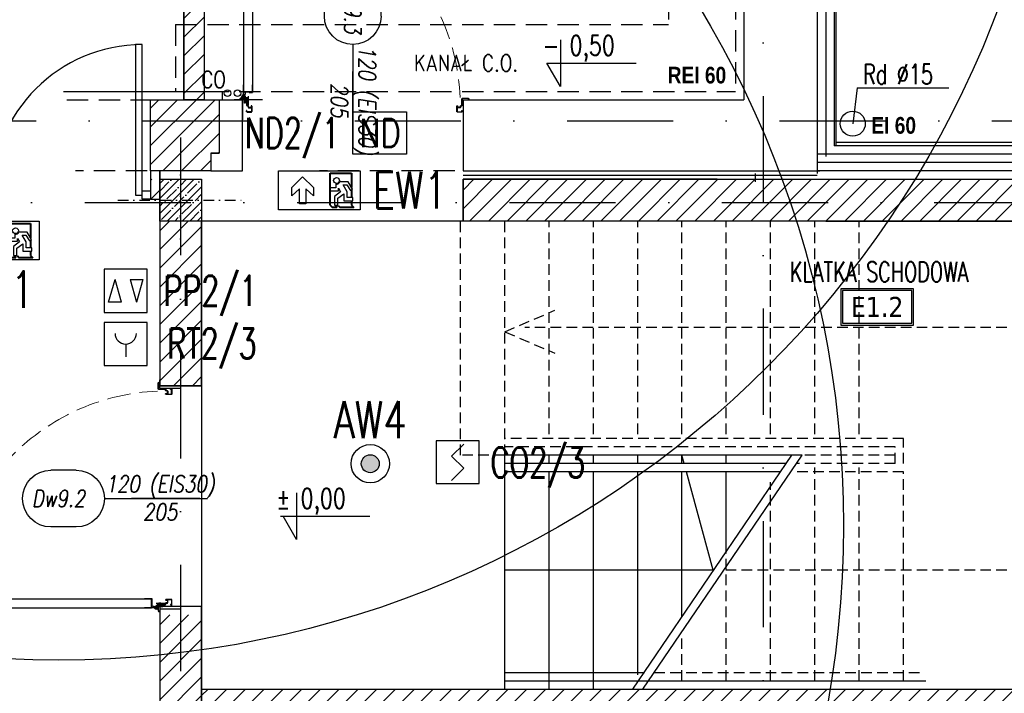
# Model space of a CAD drawing. Header units: millimetres. Extents: x 42924 to 92944, y -369470 to -179866.
# Tile 168 of 256: x 61566 to 62155, y -184671 to -184268. Entities that reach past the tile are written whole.
import ezdxf
from ezdxf.enums import TextEntityAlignment as Align

# ---------------------------------------------------------------- set-up
doc = ezdxf.new("R2010")
doc.units = ezdxf.units.MM
for name, pattern in [('CACHE', [9.525, 6.35, -3.175]), ('CENTER', [0.6, 0.375, -0.075, 0.075, -0.075]), ('DASHDOT', [25.4, 12.7, -6.35, 0, -6.35]), ('HIDDEN', [9.525, 6.35, -3.175]), ('Hidden Line', [391.222223, 282.222223, -109])]:
    doc.linetypes.add(name, pattern=pattern)
doc.layers.get('0').update_dxf_attribs({"color": 8})
for name, color, linetype in [('! WYPOSAŻENIE', 8, 'Continuous'), ('!! 0_ Istn-sciany', 8, 'Continuous'), ('!! 0_ Istn-widok', 8, 'Continuous'), ('!! 0_ Opis', 8, 'Continuous'), ('!! 0_Istn-armatura', 8, 'Continuous'), ('!! 0_Istn-cienka', 8, 'Continuous'), ('!! 0_Osie', 8, 'DASHDOT'), ('!! 1_ tynk zewn  - nowy', 8, 'Continuous'), ('!! 1_ widok', 8, 'Continuous'), ('!! 1_drzwi-linia', 8, 'Continuous'), ('!! 1_Hatch dach', 8, 'Continuous'), ('!! 1_hatch projektowane ściany', 8, 'Continuous'), ('!! 1_OPIS POM NOWE', 123, 'Continuous'), ('!! 1_PROJ przerywana', 8, 'CACHE'), ('!! 1_PROJ Sciany', 8, 'Continuous'), ('!! 1_PROJ TERMOIZOL', 8, 'Continuous'), ('!! 1_PROJ widok', 8, 'Continuous'), ('!! 1_PROJ ŻELBET', 8, 'Continuous'), ('!! 2_ remont Ocieplenie', 8, 'ZIGZAG'), ('!! 2_drzwi opis', 8, 'Continuous'), ('0-osie-liniA', 8, 'DASHDOT'), ('E1', 2, 'Continuous'), ('E2', 2, 'Continuous'), ('E_0', 4, 'Continuous'), ('E_AW', 1, 'Continuous'), ('E_SAP', 2, 'Continuous'), ('E_SAP_WYK', 2, 'Continuous'), ('E_SSP', 2, 'Continuous')]:
    doc.layers.add(name, color=color, linetype=linetype)
doc.layers.add('E_SAP_ZASIĘG', color=150, linetype='Continuous', plot=False)
doc.styles.add('50', font='ROMANS.shx', dxfattribs={"width": 0.8, "height": 10})
doc.styles.add('ARCHETYP', font='romans.shx', dxfattribs={"height": 15})
doc.styles.add('ARIAL', font='tahoma.ttf')
doc.styles.add('ELE1', font='romans.shx', dxfattribs={"width": 0.8, "height": 18})
doc.styles.add('SIMPLEX', font='simplex.shx', dxfattribs={"width": 0.77})
doc.styles.add('STYLE7', font='ARIALNB.TTF')
doc.styles.add('TXT', font='simplex.shx')
doc.linetypes.add('BATTING', pattern='A,0.00254,-2.54,[134,ltypeshp.shx,S=2.54,R=0,X=-2.54,Y=0],-5.08,[134,ltypeshp.shx,S=2.54,R=180,X=2.54,Y=0],-2.54', length=10.16254)
doc.linetypes.add('ZIGZAG', pattern='A,0.00254,-5.08,[131,ltypeshp.shx,S=5.08,R=0,X=-5.08,Y=0],-10.16,[131,ltypeshp.shx,S=5.08,R=180,X=5.08,Y=0],-5.08', length=20.32254)
pattern_1 = [(45, (0, 13698.2005), (-5.61266008, 5.61266008), [])]
pattern_2 = [(45, (2e-11, 13686.7005), (-5.61266008, 5.61266008), [])]

# ---------------------------------------------------------------- blocks, each defined once
blk = doc.blocks.new('A$C14D806DD')
at = {"layer": 'E_AW'}
h = blk.add_hatch(color=256, dxfattribs=at)
h.dxf.hatch_style = 1
h.paths.add_polyline_path([(5.36, 0, 1), (-5.36, 0, 1)])
at = {"layer": 'E_AW', "ltscale": 5}
for radius in [11.49, 5.36]:
    blk.add_circle((0, 0), radius, dxfattribs=at)
blk = doc.blocks.new('A$C407E493E')
at = {"layer": 'E_AW', "lineweight": 40}
for p, q in [((1.41, 30.87), (1.41, 43.67)), ((1.41, 43.67), (9.98, 43.67)), ((11.36, 43.67), (16, 43.67)), ((18.03, 43.67), (20.58, 43.67)), ((20.58, 43.67), (21.93, 45.03)), ((21.93, 45.03), (21.93, 36.86)), ((20.9, 35.83), (21.93, 36.86)), ((20.58, 30.87), (1.41, 30.87)), ((20.58, 30.87), (21.93, 32.22)), ((20.9, 33.91), (21.93, 34.94)), ((21.93, 34.94), (21.93, 32.22))]:
    blk.add_line(p, q, dxfattribs=at)
at = {"layer": 'E_AW'}
for p, q in [((10.96, 44.27), (6.58, 41.6)), ((6.58, 41.6), (6.58, 36.72)), ((8.36, 40.78), (11.83, 42.96)), ((11.83, 42.96), (10.96, 44.27)), ((18.03, 44.43), (16, 44.43)), ((16, 44.43), (16, 41.02)), ((18.03, 38.97), (18.03, 44.43)), ((12.5, 41.02), (8.36, 38.75)), ((8.36, 38.75), (8.36, 40.78)), ((10.37, 35.88), (12.53, 37.05)), ((11.98, 35.88), (10.37, 35.88)), ((11.98, 30.87), (11.98, 35.88)), ((16, 41.02), (12.5, 41.02)), ((12.53, 37.05), (15.28, 33.58)), ((16.29, 35.51), (13.7, 38.98)), ((13.7, 38.98), (18.03, 38.97)), ((20.58, 35.51), (16.29, 35.51)), ((20.58, 33.58), (20.58, 35.51)), ((20.9, 33.91), (20.9, 35.83)), ((7.93, 34.3), (10.21, 34.29)), ((10.21, 34.29), (10.21, 30.87)), ((10.21, 30.87), (11.98, 30.87)), ((15.28, 33.58), (20.58, 33.58)), ((3.54, 14.43), (9.91, 20.95)), ((9.91, 20.95), (14.98, 20.95)), ((14.98, 20.95), (10.84, 16.24)), ((9.91, 7.91), (3.54, 14.43)), ((10.84, 16.24), (19.84, 16.24)), ((19.84, 12.62), (10.84, 12.62)), ((10.84, 12.62), (14.98, 7.91)), ((19.84, 16.24), (19.84, 12.62)), ((14.98, 7.91), (9.91, 7.91))]:
    blk.add_line(p, q, dxfattribs=at)
blk.add_lwpolyline([(0, 0), (0, 48.82), (23.29, 48.82), (23.29, 0)], close=True, dxfattribs=at)
blk.add_circle((5.81, 34.7), 1.75, dxfattribs=at)
blk.add_arc((5.81, 34.7), 2.16, 349.40031, 69.13959, dxfattribs=at)
blk = doc.blocks.new('A$C2136e6ae')
at = {"layer": 'E2', "linetype": 'Continuous'}
blk.add_lwpolyline([(0, 25.45), (32.05, 25.45), (32.05, 0), (0, 0)], close=True, dxfattribs=at)
at = {"layer": 'E2', "linetype": 'Continuous', "style": 'ELE1', "width": 0.8}
blk.add_text('ND', height=16.875, dxfattribs=at).set_placement((16.21, 12.72), align=Align.MIDDLE_CENTER)
blk = doc.blocks.new('A$C350277A9')
at = {"layer": 'E_SAP'}
blk.add_line((12.82, 12.8), (12.82, 5.12), dxfattribs=at)
blk.add_lwpolyline([(0, 0), (25.62, 0), (25.62, 25.6), (0, 25.6)], close=True, dxfattribs=at)
blk.add_arc((12.82, 19.2), 6.4, 180, 0, dxfattribs=at)
blk = doc.blocks.new('A$C12A20FE5')
at = {"layer": 'E1'}
for p, q in [((3.05, 7.31), (7.63, 23.41)), ((12.21, 7.31), (7.63, 23.41)), ((18.32, 23.41), (27.48, 23.41)), ((18.32, 23.41), (22.9, 7.31)), ((27.48, 23.41), (22.9, 7.31)), ((12.21, 7.31), (3.05, 7.31))]:
    blk.add_line(p, q, dxfattribs=at)
at = {"layer": 'E_SAP'}
blk.add_lwpolyline([(0, 0), (30.53, 0), (30.53, 30.72), (0, 30.72)], close=True, dxfattribs=at)
blk = doc.blocks.new('słup 25 x 25')
at = {"layer": '!! 1_Hatch dach'}
h = blk.add_hatch(dxfattribs=at)
h.set_pattern_fill('ANSI35', color=256)
h.set_pattern_definition([(45, (-64242.072, 198338.2015), (-4.49012806, 4.49012806), []), (45, (-64237.5816, 198338.2015), (-4.49012806, 4.49012806), [7.9375, -1.5875, 0, -1.5875])])
h.paths.add_polyline_path([(-12.5, 12.5), (12.5, 12.5), (12.5, -12.5), (-12.5, -12.5)])
at = {"layer": '!! 1_PROJ ŻELBET'}
blk.add_lwpolyline([(-12.5, 12.5), (12.5, 12.5), (12.5, -12.5), (-12.5, -12.5)], close=True, dxfattribs=at)
at = {"layer": '0-osie-liniA', "ltscale": 0.5}
for points in [[(0, 37.5), (0, -37.5)], [(-37.5, 0), (37.5, 0)]]:
    blk.add_lwpolyline(points, dxfattribs=at)
blk = doc.blocks.new('BLOK OSI')
at = {"layer": '0-osie-liniA', "ltscale": 5}
for points in [[(53191.21, -193626.89), (53191.21, -199860.82)], [(48625.51, -198090.09), (53810.61, -198090.09)], [(52842.71, -198101.59), (52842.71, -199860.82)], [(52022.72, -198139.09), (55017, -198139.09)]]:
    blk.add_lwpolyline(points, dxfattribs=at)
blk = doc.blocks.new('drzwi dwuskrzydłowe')
for points in [[(68481.18, -214206.57), (68481.18, -214296.57), (68477.18, -214296.57), (68477.18, -214206.57)], [(68653.18, -214206.57), (68653.18, -214296.57), (68657.18, -214296.57), (68657.18, -214206.57)], [(68477.18, -214294.07), (68472.18, -214294.07), (68472.18, -214299.07), (68477.18, -214299.07)], [(68657.18, -214294.07), (68662.18, -214294.07), (68662.18, -214299.07), (68657.18, -214299.07)]]:
    blk.add_lwpolyline(points, close=True)
for centre, start, end in [((68477.18, -214296.57), 0, 90), ((68657.18, -214296.57), 90, 180)]:
    blk.add_arc(centre, 90, start, end)
blk = doc.blocks.new('1_ok-opis')
blk.add_line((0, 111.61), (0, 50))
for points in [[(-17, 128.61), (-17, 143.61)], [(17, 128.61), (17, 143.61)]]:
    blk.add_lwpolyline(points)
for centre, start, end in [((0, 143.61), 0, 180), ((0, 128.61), 180, 0)]:
    blk.add_arc(centre, 17, start, end)
at = {"style": 'ARCHETYP'}
for tag, height, rotation, p in [('NR', 12, 90, (0, 136.9)), ('NR', 12, 270, (0, 136.9)), ('SZEROKOŚĆ', 10, 90, (-8, 78.29)), ('WYSOKOŚĆ', 10, 270, (-8, 78.29)), ('WYSOKOŚĆ', 10, 90, (8, 78.29)), ('SZEROKOŚĆ', 10, 270, (8, 78.29))]:
    blk.add_attdef(tag, text='', height=height, rotation=rotation, dxfattribs=at).set_placement(p, align=Align.MIDDLE)
blk = doc.blocks.new('zaw-dr-90-p')
at = {"color": 2, "linetype": 'CENTER', "ltscale": 0.2}
for p, q in [((12, 0), (-12, 0)), ((0, 12), (0, -12)), ((24.5, 24), (31, 24)), ((24.5, 19), (31, 19))]:
    blk.add_line(p, q, dxfattribs=at)
at = {"ltscale": 0.2}
for p, q in [((10, 12), (6.5, 12)), ((10, 0), (10, 6.5))]:
    blk.add_line(p, q, dxfattribs=at)
blk.add_lwpolyline([(0, 6.5), (23.5, 6.5, 0.414214), (28, 11), (28, 31), (24.5, 31), (24.5, 11, -0.414214), (23.5, 10), (0, 10, 4.561698), (7.6, 6.5), (4.9, 4.2)], format="xyb", dxfattribs=at)
blk.add_lwpolyline([(-0.2, -0.2), (-2.5, -0.2), (-2.5, 0.2), (-0.2, 0.2), (-0.2, 2.5), (0.2, 2.5), (0.2, 0.2), (2.8, 0.2), (2.8, -0.2), (0.2, -0.2), (0.2, -2.8), (-0.2, -2.8)], close=True)
blk.add_lwpolyline([(10, 10), (10, 39), (6.5, 39), (6.5, 10)], dxfattribs=at)
blk.add_circle((0, 0), 6.5, dxfattribs=at)
blk = doc.blocks.new('DRZWI 120')
for p, q in [((61730.6, -195070.09), (61730.6, -195069.59)), ((61736.33, -195070.29), (61737.2, -195070.29)), ((61736.46, -195070.29), (61737.2, -195070.29)), ((61736.96, -195070.29), (61737.2, -195070.29)), ((61742.11, -195195.54), (61746.61, -195195.54)), ((61868.8, -195195.53), (61742.41, -195195.54)), ((61742.41, -195200.94), (61742.41, -195195.54)), ((61868.5, -195200.93), (61868.5, -195195.53)), ((61730.6, -195199.09), (61730.6, -195199.59)), ((61739.76, -195198.09), (61734.36, -195198.09)), ((61738.56, -195199.69), (61738.56, -195198.49)), ((61738.56, -195199.69), (61739.66, -195199.69)), ((61740.81, -195199.94), (61740.81, -195200.84)), ((61741.81, -195199.94), (61740.81, -195199.94)), ((61740.91, -195200.94), (61746.61, -195200.94)), ((61742.01, -195197.64), (61742.01, -195195.64)), ((61742.31, -195197.64), (61742.01, -195197.64)), ((61742.31, -195197.64), (61742.31, -195199.44)), ((61870, -195200.93), (61742.41, -195200.94)), ((61868.9, -195199.74), (61868.9, -195195.63)), ((61868.9, -195199.74), (61868.9, -195195.85)), ((61870.1, -195199.74), (61870.1, -195200.83))]:
    blk.add_line(p, q)
at = {"lineweight": 30}
for points in [[(61737.57, -195069.59), (61737.57, -195064.59)], [(61737.57, -195069.59), (61725.57, -195069.59)], [(61737.57, -195201.59), (61725.57, -195201.59)], [(61737.57, -195201.59), (61737.57, -195206.59)]]:
    blk.add_lwpolyline(points, dxfattribs=at)
at = {"ltscale": 0.2}
for points in [[(61736.4, -195070.11), (61734.22, -195070.11, 0.414214), (61733.88, -195070.45), (61733.88, -195070.9, -0.414214), (61733.72, -195071.06), (61733.12, -195071.06, 0.414214), (61732.78, -195071.4), (61732.78, -195072.58, 0.414214), (61733.12, -195072.92), (61733.79, -195072.92, -1), (61733.79, -195073.11), (61730.6, -195073.11, -0.414214), (61730.44, -195072.95), (61730.44, -195070.43, -0.414214), (61730.6, -195070.27), (61731.16, -195070.27), (61731.16, -195070.09), (61730.6, -195070.09, 0.414214), (61730.26, -195070.43), (61730.26, -195072.95, 0.414214), (61730.6, -195073.29), (61733.79, -195073.29, 1), (61733.79, -195072.74), (61733.12, -195072.74, -0.414214), (61732.96, -195072.58), (61732.96, -195071.4, -0.414214), (61733.12, -195071.24), (61733.72, -195071.24, 0.414214), (61734.06, -195070.9), (61734.06, -195070.45, -0.414214), (61734.22, -195070.29), (61736.28, -195070.29)], [(61736.15, -195070.29), (61738.12, -195070.29, 0.414214), (61738.46, -195069.95), (61738.46, -195066.43, 0.414214), (61738.12, -195066.09), (61737.56, -195066.09), (61737.56, -195066.27), (61738.12, -195066.27, -0.414214), (61738.28, -195066.43), (61738.28, -195068.89)], [(61738.28, -195068.89), (61738.28, -195069.95, -0.414214), (61738.12, -195070.11), (61736.15, -195070.11)], [(61738.28, -195199.94), (61738.28, -195199.23, 0.414214), (61738.12, -195199.07), (61734.22, -195199.07, -0.414214), (61733.88, -195198.73), (61733.88, -195198.28, 0.414214), (61733.72, -195198.12), (61733.12, -195198.12, -0.414214), (61732.78, -195197.78), (61732.78, -195196.6, -0.414214), (61733.12, -195196.26), (61733.79, -195196.26, 1), (61733.79, -195196.07), (61730.6, -195196.07, 0.414214), (61730.44, -195196.23), (61730.44, -195198.75, 0.414214), (61730.6, -195198.91), (61731.16, -195198.91), (61731.16, -195199.09), (61730.6, -195199.09, -0.414214), (61730.26, -195198.75), (61730.26, -195196.23, -0.414214), (61730.6, -195195.89), (61733.79, -195195.89, -1), (61733.79, -195196.44), (61733.12, -195196.44, 0.414214), (61732.96, -195196.6), (61732.96, -195197.78, 0.414214), (61733.12, -195197.94), (61733.72, -195197.94, -0.414214), (61734.06, -195198.28), (61734.06, -195198.73, 0.414214), (61734.22, -195198.89), (61738.12, -195198.89, -0.414214), (61738.46, -195199.23), (61738.46, -195202.75, -0.414214), (61738.12, -195203.09), (61737.56, -195203.09), (61737.56, -195202.91), (61738.12, -195202.91, 0.414214), (61738.28, -195202.75), (61738.28, -195200.29)]]:
    blk.add_lwpolyline(points, format="xyb", dxfattribs=at)
for points in [[(61713.6, -195135.59), (61754.47, -195135.59)], [(61738.28, -195200.29), (61738.28, -195200.54), (61738.46, -195200.54), (61738.46, -195199.54), (61738.28, -195199.54), (61738.28, -195199.94)], [(61870.1, -195199.74), (61868.9, -195199.74)]]:
    blk.add_lwpolyline(points)
blk.add_lwpolyline([(61737.46, -195199.07), (61737.46, -195198.89), (61736.06, -195198.89), (61736.06, -195199.07)], close=True)
at = {"linetype": 'Hidden Line', "lineweight": 9, "ltscale": 0.05}
blk.add_arc((61733.78, -195200.36), 129.12, 4.80054, 87.69442, dxfattribs=at)
for centre, radius, start, end in [((61742.11, -195195.64), 0.1, 90, 180), ((61868.8, -195195.63), 0.1, 0, 90), ((61739.66, -195199.59), 0.1, 270, 0), ((61740.91, -195200.84), 0.1, 180, 270), ((61741.81, -195199.44), 0.5, 270, 0), ((61870, -195200.83), 0.1, 270, 0)]:
    blk.add_arc(centre, radius, start, end)
at = {"xscale": 0.09999999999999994, "yscale": 0.09999999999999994, "zscale": 0.09999999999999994, "rotation": 90.00000000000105}
blk.add_blockref('zaw-dr-90-p', (61739.56, -195200.94), dxfattribs=at)
blk = doc.blocks.new('A$C1F0D7B79')
at = {"layer": 'E_SSP'}
for p, q in [((9.18, 16.42), (16.42, 23.66)), ((9.18, 16.42), (16.42, 9.18)), ((9.18, 1.94), (16.42, 9.18))]:
    blk.add_line(p, q, dxfattribs=at)
blk.add_lwpolyline([(0, 0), (25.6, 0), (25.6, 25.6), (0, 25.6)], close=True, dxfattribs=at)

msp = doc.modelspace()

# ---------------------------------------------------------------- hatches: boundary and pattern name
at = {"layer": '!! 1_hatch projektowane ściany'}
h = msp.add_hatch(dxfattribs=at)
h.set_pattern_fill('ANSI31', color=256, scale=2.5)
h.set_pattern_definition(pattern_1)
h.paths.add_polyline_path([(61676.56735, -184316.3878), (61664.56735, -184316.3878), (61664.56735, -184097.3878), (61676.56735, -184097.3878)])
h = msp.add_hatch(dxfattribs=at)
h.set_pattern_fill('ANSI31', color=256, scale=2.5)
h.set_pattern_definition(pattern_1)
h.paths.add_polyline_path([(61644.56965, -184358.84797), (61644.56735, -184316.3878), (61685.56735, -184316.3878), (61685.56735, -184348.3878), (61680.56735, -184348.3878), (61680.56965, -184358.84797)])
h = msp.add_hatch(dxfattribs=at)
h.set_pattern_fill('ANSI31', color=256, scale=2.5)
h.set_pattern_definition([(45, (2e-11, 13699.7005), (-5.61266008, 5.61266008), [])])
h.paths.add_polyline_path([(61650.06965, -184363.8878), (61644.56735, -184363.8878), (61644.56735, -184375.8878), (61650.06965, -184375.8878)])
h = msp.add_hatch(dxfattribs=at)
h.set_pattern_fill('ANSI31', color=256, scale=2.5)
h.set_pattern_definition(pattern_2)
h.paths.add_polyline_path([(61675.06965, -184878.8878), (61675.06965, -184853.8878), (61919.06965, -184853.8878), (61919.06965, -184693.8878), (61675.06965, -184693.8878), (61675.06965, -184668.8878), (62250.06965, -184668.8878), (62250.06965, -184388.8878), (61831.56735, -184388.8878), (61831.56735, -184363.8878), (62275.06965, -184363.8878), (62275.06965, -184693.8878), (61939.06965, -184693.8878), (61939.06965, -184878.8878)])
h = msp.add_hatch(dxfattribs=at)
h.set_pattern_fill('ANSI31', color=256, scale=2.5)
h.set_pattern_definition(pattern_2)
h.paths.add_polyline_path([(61650.07055, -184487.3887), (61675.07055, -184487.3887), (61675.06965, -184388.8878), (61650.06965, -184388.8878)])
h = msp.add_hatch(dxfattribs=at)
h.set_pattern_fill('ANSI31', color=256, scale=2.5)
h.set_pattern_definition(pattern_2)
h.paths.add_polyline_path([(61650.06965, -184696.8878), (61675.06965, -184696.8878), (61675.06965, -184624.389), (61650.06965, -184624.389)])

# ---------------------------------------------------------------- linework, layer by layer
at = {"layer": '!! 0_ Istn-sciany'}
for points in [[(61999.56735, -184107.3878), (61999.56735, -184316.3878)], [(62043.56735, -184107.3878), (62043.56735, -184360.38818)], [(61685.56735, -184316.3878), (61699.56735, -184316.3878)], [(61685.56735, -184316.3878), (61685.56735, -184348.3878)], [(61699.56735, -184358.84797), (61699.56735, -184316.38779)], [(61831.56632, -184316.391), (61831.56632, -184358.84796)], [(61831.56735, -184316.391), (61999.56735, -184316.3878)], [(61680.56735, -184348.3878), (61685.56735, -184348.3878)], [(61680.56735, -184348.3878), (61680.56735, -184358.84797)], [(61680.56735, -184358.84797), (61699.56735, -184358.84797)], [(61831.56735, -184358.84797), (62045.06505, -184358.84797)]]:
    msp.add_lwpolyline(points, dxfattribs=at)
at = {"layer": '!! 0_ Istn-widok'}
for points in [[(61592.56735, -184311.3878), (61687.56735, -184311.3878)], [(61687.56735, -184316.3878), (61687.56735, -184311.3878)], [(61711.56735, -184316.3878), (61699.56735, -184316.3878)]]:
    msp.add_lwpolyline(points, dxfattribs=at)
msp.add_circle((62064.77693, -184330.65566), 7.5, dxfattribs=at)
at = {"layer": '!! 0_ Opis'}
for points in [[(61889.83222, -184280.43628), (61889.83222, -184308.43804)], [(61889.83222, -184308.43804), (61881.74881, -184294.43716)], [(61881.74881, -184294.43716), (61935.18302, -184294.43716)], [(62067.42548, -184309.26354), (62064.77693, -184330.65566)], [(62067.42548, -184309.26354), (62122.31081, -184309.26354)], [(61731.91515, -184551.3889), (61731.91515, -184579.39067)], [(61722.33404, -184565.38978), (61775.76825, -184565.38978)], [(61731.91515, -184579.39067), (61723.83173, -184565.38978)]]:
    msp.add_lwpolyline(points, dxfattribs=at)
at = {"layer": '!! 0_Istn-armatura'}
for centre in [(61690.56735, -184312.3878), (61696.56735, -184312.3878)]:
    msp.add_circle(centre, 2, dxfattribs=at)
at = {"layer": '!! 0_Istn-cienka', "linetype": 'HIDDEN', "ltscale": 2}
for points in [[(61954.56735, -183741.3878), (61954.56735, -184271.3878)], [(61994.56735, -183741.3878), (61994.56735, -184311.3878)], [(61659.56735, -184271.3878), (61954.56735, -184271.3878)], [(61659.56735, -184271.3878), (61659.56735, -184311.3878)], [(61659.56735, -184311.3878), (61994.56735, -184311.3878)], [(61594.56735, -184316.3878), (61685.56735, -184316.3878)], [(61680.56965, -184358.84797), (61599.56735, -184358.84797)], [(61826.56965, -184358.85117), (61745.56735, -184358.85117)]]:
    msp.add_lwpolyline(points, dxfattribs=at)
at = {"layer": '!! 1_ tynk zewn  - nowy'}
for p, q in [((62309.94628, -184341.88811), (62054.56735, -184341.88818)), ((62309.94628, -184343.88811), (62053.56735, -184343.88816))]:
    msp.add_line(p, q, dxfattribs=at)
for points in [[(62053.56735, -184107.2535), (62053.56735, -184343.88816)], [(62054.56735, -184107.3878), (62054.56735, -184343.38818)]]:
    msp.add_lwpolyline(points, dxfattribs=at)
at = {"layer": '!! 1_ widok'}
msp.add_lwpolyline([(62006.31401, -184360.3878), (62006.31401, -184365.3878)], dxfattribs=at)
at = {"layer": '!! 1_hatch projektowane ściany'}
for points in [[(61676.56735, -184316.3878), (61664.56735, -184316.3878), (61664.56735, -184097.3878), (61676.56735, -184097.3878)], [(61650.06965, -184358.84797), (61644.56735, -184358.84797), (61644.56735, -184375.8878), (61650.06965, -184375.8878)], [(61675.06965, -184878.8878), (61675.06965, -184853.8878), (61919.06965, -184853.8878), (61919.06965, -184693.8878), (61675.06965, -184693.8878), (61675.06965, -184668.8878), (62250.06965, -184668.8878), (62250.06965, -184388.8878), (61831.56735, -184388.8878), (61831.56735, -184363.8878), (62275.06965, -184363.8878), (62275.06965, -184693.8878), (61939.06965, -184693.8878), (61939.06965, -184878.8878)], [(61650.06965, -184487.3887), (61675.06965, -184487.3887), (61675.06965, -184388.8878), (61650.06965, -184388.8878)], [(61675.06965, -184668.8878), (62250.06965, -184668.8878), (62250.06965, -184388.8878), (61675.06965, -184388.8878)], [(61650.06965, -184696.8878), (61675.06965, -184696.8878), (61675.06965, -184619.389), (61650.06965, -184619.389)]]:
    msp.add_lwpolyline(points, close=True, dxfattribs=at)
at = {"layer": '!! 1_OPIS POM NOWE'}
for points in [[(62057.63077, -184451.12655), (62101.15077, -184451.12655), (62101.15077, -184429.36655), (62057.63077, -184429.36655)], [(62058.71877, -184450.03855), (62100.06277, -184450.03855), (62100.06277, -184430.45455), (62058.71877, -184430.45455)]]:
    msp.add_lwpolyline(points, close=True, dxfattribs=at)
at = {"layer": '!! 1_PROJ przerywana'}
for points in [[(61830.06965, -184528.8878), (61830.06965, -184388.8878)], [(61856.56965, -184528.8878), (61856.56965, -184388.8878)], [(61883.06965, -184516.3878), (61883.06965, -184388.8878)], [(61909.56965, -184516.3878), (61909.56965, -184388.8878)], [(61936.06965, -184516.3878), (61936.06965, -184388.8878)], [(61962.56965, -184516.3878), (61962.56965, -184388.8878)], [(61989.06965, -184516.3878), (61989.06965, -184388.8878)], [(62015.56965, -184516.3878), (62015.56965, -184388.8878)], [(62042.06965, -184516.3878), (62042.06965, -184388.8878)], [(62068.56965, -184516.3878), (62068.56965, -184388.8878)], [(61856.56965, -184455.1378), (61886.56965, -184442.25389)], [(62176.06965, -184452.6378), (61868.56965, -184452.6378)], [(61856.56965, -184455.1378), (61886.56965, -184468.02171)], [(62095.06965, -184518.8878), (61856.56965, -184518.8878)], [(62095.06965, -184533.8878), (62095.06965, -184518.8878)], [(62090.06965, -184523.8878), (61856.56965, -184523.8878)], [(62090.06965, -184533.8878), (62090.06965, -184523.8878)], [(61856.56965, -184528.8878), (61830.06965, -184528.8878)], [(62090.06965, -184528.8878), (62034.4221, -184528.8878)], [(62090.06965, -184533.8878), (62031.02103, -184533.8878)], [(62042.06965, -184663.8878), (62042.06965, -184536.3878)], [(62068.56965, -184663.8878), (62068.56965, -184536.3878)], [(62095.06965, -184538.8878), (62030.68985, -184538.8878)], [(62095.06965, -184663.8878), (62095.06965, -184538.8878)], [(62015.56965, -184663.8878), (62015.56965, -184545.05807)], [(61989.06965, -184663.8878), (61989.06965, -184584.72474)], [(62176.06965, -184597.6378), (61987.45455, -184597.6378)], [(61962.56965, -184663.8878), (61962.56965, -184638.55807)], [(61945.99429, -184658.8878), (62106.81527, -184658.8878)], [(61942.59322, -184663.8878), (62103.4142, -184663.8878)]]:
    msp.add_lwpolyline(points, dxfattribs=at)
at = {"layer": '!! 1_PROJ Sciany'}
for p, q in [((61650.06965, -184358.8878), (61650.06965, -184487.3887)), ((61675.06965, -184388.8878), (61675.06965, -184487.3887)), ((61650.06965, -184619.389), (61650.06965, -184696.8878)), ((61675.06965, -184619.389), (61675.06965, -184696.8878))]:
    msp.add_line(p, q, dxfattribs=at)
for points in [[(61664.56735, -184097.3878), (61664.56735, -184316.3878)], [(61676.56735, -184097.3878), (61676.56735, -184316.3878)], [(61644.56735, -184358.84797), (61644.56735, -184316.3878)], [(61831.56735, -184363.8878), (62309.94628, -184363.8878)], [(61983.56735, -184363.8878), (61831.56735, -184363.8878)], [(61831.56735, -184363.8878), (61831.56735, -184388.8878)], [(62309.94628, -184388.8878), (61831.56735, -184388.8878)], [(61675.06965, -184487.3887), (61650.06965, -184487.3887)], [(61675.07055, -184487.3887), (61650.07055, -184487.3887)], [(61675.06965, -184619.389), (61650.06965, -184619.389)]]:
    msp.add_lwpolyline(points, dxfattribs=at)
msp.add_lwpolyline([(61644.56965, -184358.84797), (61644.56735, -184316.3878), (61685.56735, -184316.3878), (61685.56735, -184348.3878), (61680.56735, -184348.3878), (61680.56965, -184358.84797)], close=True, dxfattribs=at)
at = {"layer": '!! 1_PROJ TERMOIZOL', "linetype": 'ZIGZAG', "ltscale": 0.5}
msp.add_lwpolyline([(61831.56735, -184361.3878), (62043.56735, -184361.3878)], dxfattribs=at)
at = {"layer": '!! 1_PROJ widok'}
for points in [[(61856.56965, -184668.8878), (61856.56965, -184528.8878)], [(62034.4221, -184528.8878), (61856.56965, -184528.8878)], [(61883.07196, -184533.8878), (61883.07196, -184528.8878)], [(61909.56965, -184533.8878), (61909.56965, -184528.8878)], [(61933.07196, -184668.8878), (62028.3019, -184528.8878)], [(61936.06965, -184533.8878), (61936.06965, -184528.8878)], [(61939.19215, -184668.8878), (62034.4221, -184528.8878)], [(61962.56965, -184533.8878), (61962.56965, -184528.8878)], [(61963.93436, -184533.8878), (61962.56965, -184528.8878)], [(61989.06965, -184533.8878), (61989.06965, -184528.8878)], [(62024.90083, -184533.8878), (61856.56965, -184533.8878)], [(62021.49977, -184538.8878), (61856.56965, -184538.8878)], [(61883.07196, -184668.8878), (61883.07196, -184538.8878)], [(61909.56965, -184668.8878), (61909.56965, -184538.8878)], [(61936.06965, -184660.3878), (61936.06965, -184538.8878)], [(61962.56965, -184625.52248), (61962.56965, -184538.8878)], [(61981.33436, -184597.6378), (61965.29907, -184538.8878)], [(61989.06965, -184586.56414), (61989.06965, -184538.8878)], [(61981.33436, -184597.6378), (61856.56965, -184597.6378)], [(61856.56965, -184658.8878), (61940.13078, -184658.8878)], [(61856.56965, -184663.8878), (62108.56965, -184663.8878)]]:
    msp.add_lwpolyline(points, dxfattribs=at)
at = {"layer": '!! 1_PROJ ŻELBET'}
for points in [[(62043.56735, -184363.8878), (62309.94628, -184363.8878)], [(62048.56735, -184388.8878), (62309.94628, -184388.8878)], [(61675.06965, -184668.8878), (62250.06965, -184668.8878)]]:
    msp.add_lwpolyline(points, dxfattribs=at)
at = {"layer": '!! 2_ remont Ocieplenie', "linetype": 'BATTING', "ltscale": 0.5}
for p, q in [((62309.94628, -184348.88811), (62043.56735, -184348.88817)), ((62309.94628, -184358.88811), (62043.56735, -184358.88817))]:
    msp.add_line(p, q, dxfattribs=at)
at = {"layer": '!! 2_ remont Ocieplenie', "linetype": 'Continuous', "ltscale": 0.75}
msp.add_line((62309.94628, -184353.88811), (62043.56735, -184353.88817), dxfattribs=at)
at = {"layer": '!! 2_ remont Ocieplenie', "linetype": 'ZIGZAG', "ltscale": 0.75}
msp.add_lwpolyline([(62048.56735, -184107.3878), (62048.56735, -184350.38818)], dxfattribs=at)
msp.add_lwpolyline([(61675.06965, -184668.8878), (62250.06965, -184668.8878), (62250.06965, -184388.8878), (61675.06965, -184388.8878)], close=True)
at = {"layer": 'E_SAP_ZASIĘG'}
for centre in [(61589.69013, -184051.49546), (61459.23087, -184571.00094)]:
    msp.add_circle(centre, 600, dxfattribs=at)

# ---------------------------------------------------------------- block references
at = {"layer": '!! 0_Osie'}
msp.add_blockref('BLOK OSI', (8819.85593, 13761.2005), dxfattribs=at)
at = {"layer": '!! 1_drzwi-linia', "xscale": -1}
for p, rotation in [((256899.6582, -246058.68789), 269.9986103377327), ((123392.36514, 10579.20215), 359.9986103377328)]:
    msp.add_blockref('DRZWI 120', p, dxfattribs=dict(at, rotation=rotation))
at = {"layer": '!! 1_drzwi-linia'}
msp.add_blockref('drzwi dwuskrzydłowe', (-7017.61481, 29923.1858), dxfattribs=at)
at = {"layer": '!! 1_hatch projektowane ściany'}
msp.add_blockref('słup 25 x 25', (61662.56965, -184376.3878), dxfattribs=at)
at = {"layer": '!! 2_drzwi opis'}
ref = msp.add_blockref('1_ok-opis', (61765.567, -184394.92346), dxfattribs=dict(at, xscale=-1, rotation=359.9999963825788))
ref.add_attrib('SZEROKOŚĆ', '205', dxfattribs={"layer": '0', "height": 10, "rotation": 269.99999638, "style": '50', "oblique": 10, "width": 0.8}).set_placement((61757.56701, -184316.63261), align=Align.MIDDLE)
ref.add_attrib('WYSOKOŚĆ', '120 (EIS30)', dxfattribs={"layer": '0', "height": 10, "rotation": 269.99999638, "style": '50', "oblique": 10, "width": 0.8}).set_placement((61773.56701, -184316.63261), align=Align.MIDDLE)
ref.add_attrib('NR', 'Dw9.3', dxfattribs={"layer": '0', "height": 10, "rotation": 269.99999638, "style": '50', "oblique": 10, "width": 0.8}).set_placement((61765.56701, -184260.97078), align=Align.MIDDLE)
ref = msp.add_blockref('1_ok-opis', (61728.60071, -184554.88904), dxfattribs=dict(at, xscale=-1, rotation=89.99999638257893))
ref.add_attrib('SZEROKOŚĆ', '205', dxfattribs={"layer": '0', "height": 10, "rotation": 359.99999638, "style": '50', "oblique": 10, "width": 0.8}).set_placement((61650.30985, -184562.88904), align=Align.MIDDLE)
ref.add_attrib('WYSOKOŚĆ', '120 (EIS30)', dxfattribs={"layer": '0', "height": 10, "rotation": 359.99999638, "style": '50', "oblique": 10, "width": 0.8}).set_placement((61650.30986, -184546.88904), align=Align.MIDDLE)
ref.add_attrib('NR', 'Dw9.2', dxfattribs={"layer": '0', "height": 10, "rotation": 359.99999638, "style": '50', "oblique": 10, "width": 0.8}).set_placement((61589.47891, -184554.88904), align=Align.MIDDLE)
at = {"layer": 'E1', "xscale": 0.84, "yscale": 0.84, "zscale": 0.84}
msp.add_blockref('A$C12A20FE5', (61616.88585, -184443.55175), dxfattribs=at)
at = {"layer": 'E_0'}
for name, p in [('A$C2136e6ae', (61765.61724, -184348.93177)), ('A$C14D806DD', (61776.04358, -184534.07079))]:
    msp.add_blockref(name, p, dxfattribs=at)
at = {"layer": 'E_0', "rotation": 270}
for p in [(61721.15953, -184358.85119), (61529.07118, -184388.88824)]:
    msp.add_blockref('A$C407E493E', p, dxfattribs=at)
at = {"layer": 'E_SSP'}
for name, p in [('A$C350277A9', (61616.90883, -184475.28513)), ('A$C1F0D7B79', (61815.57275, -184545.98945))]:
    msp.add_blockref(name, p, dxfattribs=at)

# ---------------------------------------------------------------- texts
at = {"layer": '! WYPOSAŻENIE', "char_height": 10, "attachment_point": 1, "style": 'STYLE7'}
for s, insert in [('REI 60', (61954.01751, -184296.62141)), ('EI 60', (62075.88076, -184326.65747))]:
    msp.add_mtext_dynamic_manual_height_columns(s, width=58.1261145, gutter_width=75, heights=[0], dxfattribs=dict(at, insert=insert))
at = {"layer": '!! 0_ Opis', "style": 'SIMPLEX', "width": 0.75}
for s, p in [('- 0,50', (61879.14478, -184289.85904)), ('%%P 0,00', (61719.73, -184560.81167))]:
    msp.add_text(s, height=12, dxfattribs=at).set_placement(p)
at = {"layer": '!! 0_ Opis', "style": 'ARCHETYP', "width": 0.7}
msp.add_text('Rd %%C15', height=12, rotation=0.00000004, dxfattribs=at).set_placement((62070.9972, -184307.09015))
at = {"layer": '!! 0_Istn-armatura', "style": 'ARCHETYP', "width": 0.8}
for s, p in [('KANAŁ C.O.', (61802.22288, -184299.35652)), ('CO', (61674.92593, -184309.2058))]:
    msp.add_text(s, height=10, rotation=0.00000004, dxfattribs=at).set_placement(p)
at = {"layer": '!! 1_OPIS POM NOWE', "style": 'TXT', "width": 0.7}
msp.add_text('KLATKA SCHODOWA', height=12, dxfattribs=at).set_placement((62080.50591, -184425.32023), align=Align.CENTER)
at = {"layer": '!! 1_OPIS POM NOWE', "style": 'ARIAL'}
msp.add_attdef('E1.2', text='', height=11.968, dxfattribs=at).set_placement((62079.39077, -184440.24655), align=Align.MIDDLE_CENTER)
at = {"layer": 'E1', "style": 'ELE1', "width": 0.75}
for s, p in [('EW1', (61799.86238, -184370.49451)), ('EW1', (61552.71018, -184429.8831)), ('AW4', (61776.04358, -184507.70455))]:
    msp.add_text(s, height=22, dxfattribs=at).set_placement(p, align=Align.MIDDLE_CENTER)
at = {"layer": 'E_SAP_WYK', "style": 'ELE1', "width": 0.7}
for s, p in [('ND2/1', (61729.45093, -184336.20697)), ('PP2/1', (61680.36608, -184430.59824)), ('RT2/3', (61681.33636, -184462.11263))]:
    msp.add_text(s, height=18, dxfattribs=at).set_placement(p, align=Align.MIDDLE_CENTER)
msp.add_text('CO2/3', height=18, dxfattribs=at).set_placement((61876.30869, -184542.33379), align=Align.CENTER)

doc.saveas('drawing.dxf')
